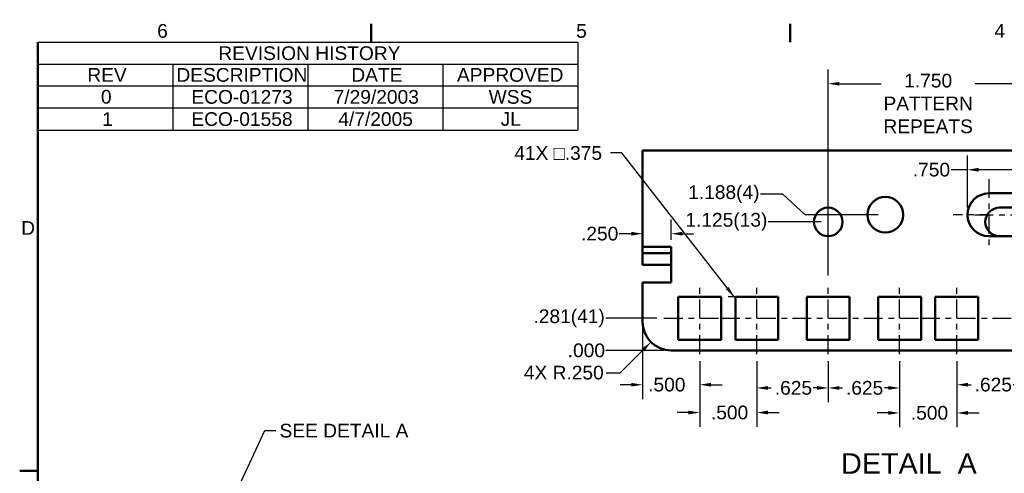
# Model space of a CAD drawing. Header units: inches. Extents: x 1 to 43, y 0.5 to 33.5.
# Tile 5 of 7: x 1.2 to 18.4, y 25.5 to 33.4. Entities that reach past the tile are written whole.
import ezdxf

# ---------------------------------------------------------------- set-up
doc = ezdxf.new("R2010")
doc.units = ezdxf.units.IN
doc.header["$LTSCALE"] = 2
doc.header["$MEASUREMENT"] = 0
doc.linetypes.add('CHAIN', pattern=[0.7087, 0.4724, -0.0591, 0.1181, -0.0591])
for name, color, linetype, lineweight in [('Border_0', 179, 'Continuous', 50), ('Border_2', 179, 'Continuous', 50), ('Center Mark(ANSI)', 179, 'Continuous', 25), ('Centerline(ANSI)', 179, 'CHAIN', 25), ('Dimensions(ANSI)', 179, 'Continuous', 25), ('Symbols(ANSI)', 179, 'Continuous', 25), ('Visible Edges(ANSI)', 179, 'Continuous', 50)]:
    doc.layers.add(name, color=color, linetype=linetype, lineweight=lineweight)
doc.styles.add('Border_1', font='arial.ttf')
doc.styles.add('Current-ANSI', font='arial.ttf')
doc.styles.add('DEFAULT-ANSI~0', font='arial.ttf')
doc.styles.add('Text Style37', font='arial.ttf')
doc.dimstyles.new('Copy of DEFAULT-ANSI', dxfattribs={"dimscale": 2, "dimtxt": 0.12, "dimasz": 0.098425, "dimexe": 0.125, "dimexo": 0.0625, "dimgap": 0.031496, "dimtad": 0, "dimtih": 1, "dimtoh": 1, "dimdec": 3, "dimrnd": 1e-08, "dimzin": 4, "dimdsep": 46, "dimtxsty": 'DEFAULT-ANSI~0', "dimcen": 0.09, "dimdle": 0.393701, "dimclrd": 250, "dimclre": 250, "dimclrt": 250, "dimadec": 0, "dimazin": 1, "dimtfac": 1, "dimtofl": 0, "dimtmove": 0, "dimatfit": 3, "dimfxl": 0, "dimtolj": 1, "dimtzin": 4, "dimlwd": 25, "dimlwe": 25, "dimarcsym": 0})
doc.dimstyles.new('Copy of DEFAULT-ANSI_Current-ANSI$7', dxfattribs={"dimscale": 2, "dimtxt": 0.120079, "dimasz": 0.098425, "dimexe": 0.125, "dimexo": 0.0625, "dimgap": 0.031496, "dimtad": 0, "dimtih": 1, "dimtoh": 1, "dimdec": 3, "dimrnd": 1e-08, "dimzin": 4, "dimdsep": 46, "dimtxsty": 'Current-ANSI', "dimcen": 0.09, "dimdle": 0.393701, "dimclrd": 179, "dimclre": 250, "dimclrt": 179, "dimadec": 0, "dimazin": 1, "dimtfac": 0.999344, "dimtofl": 0, "dimtmove": 0, "dimatfit": 3, "dimfxl": 0, "dimtolj": 1, "dimtzin": 4, "dimlwd": 25, "dimlwe": 25, "dimarcsym": 0})

# ---------------------------------------------------------------- blocks, each defined once
blk = doc.blocks.new('Borders Default Border')
at = {"layer": 'Border_0', "color": 179}
for p, q in [((3.6667, 16.5), (3.6667, 16.6601)), ((7.3333, 16.5), (7.3333, 16.6601)), ((0.75, 12.75), (0.5899, 12.75))]:
    blk.add_line(p, q, dxfattribs=at)
at = {"layer": 'Border_0', "color": 179, "flags": 128}
blk.add_lwpolyline([(0.75, 0.5), (0.75, 16.5)], dxfattribs=at)
at = {"layer": 'Border_2', "char_height": 0.1201, "attachment_point": 7, "style": 'Border_1'}
for s, insert in [('6', (1.7933, 16.538)), ('5', (5.4607, 16.538)), ('4', (9.1222, 16.54)), ('D', (0.6029, 14.815))]:
    blk.add_mtext(s, dxfattribs=dict(at, insert=insert))
blk = doc.blocks.new('*D9')
at = {"layer": 'Defpoints', "color": 0, "linetype": 'Continuous'}
for p in [(14.084, 27.543), (15.334, 27.543), (15.334, 26.949)]:
    blk.add_point(p, dxfattribs=at)
at = {"layer": 'Dimensions(ANSI)', "color": 250, "linetype": 'Continuous', "lineweight": 25}
for p, q in [((14.084, 27.418), (14.084, 26.699)), ((15.334, 27.418), (15.334, 26.699)), ((14.281, 26.949), (14.336, 26.949)), ((15.137, 26.949), (15.07, 26.949))]:
    blk.add_line(p, q, dxfattribs=at)
at = {"layer": 'Dimensions(ANSI)', "color": 250, "linetype": 'Continuous'}
for points in [[(14.281, 26.982), (14.281, 26.916), (14.084, 26.949)], [(15.137, 26.982), (15.137, 26.916), (15.334, 26.949)]]:
    blk.add_solid(points, dxfattribs=at)
at = {"layer": 'Dimensions(ANSI)', "color": 250, "linetype": 'Continuous', "lineweight": 25, "insert": (14.399, 27.071), "char_height": 0.24, "attachment_point": 1, "style": 'DEFAULT-ANSI~0'}
blk.add_mtext('\\A1;.625', dxfattribs=at)
blk = doc.blocks.new('*D10')
at = {"layer": 'Defpoints', "color": 0, "linetype": 'Continuous'}
for p in [(15.334, 27.543), (16.584, 27.543), (16.584, 26.949)]:
    blk.add_point(p, dxfattribs=at)
at = {"layer": 'Dimensions(ANSI)', "color": 250, "linetype": 'Continuous', "lineweight": 25}
for p, q in [((15.334, 27.418), (15.334, 26.699)), ((16.584, 27.418), (16.584, 26.699)), ((15.531, 26.949), (15.582, 26.949)), ((16.387, 26.949), (16.317, 26.949))]:
    blk.add_line(p, q, dxfattribs=at)
at = {"layer": 'Dimensions(ANSI)', "color": 250, "linetype": 'Continuous'}
for points in [[(15.531, 26.982), (15.531, 26.916), (15.334, 26.949)], [(16.387, 26.982), (16.387, 26.916), (16.584, 26.949)]]:
    blk.add_solid(points, dxfattribs=at)
at = {"layer": 'Dimensions(ANSI)', "color": 250, "linetype": 'Continuous', "lineweight": 25, "insert": (15.645, 27.071), "char_height": 0.24, "attachment_point": 1, "style": 'DEFAULT-ANSI~0'}
blk.add_mtext('\\A1;.625', dxfattribs=at)
blk = doc.blocks.new('*D11')
at = {"layer": 'Defpoints', "color": 0, "linetype": 'Continuous'}
for p in [(16.584, 27.543), (17.584, 27.543), (17.584, 26.511)]:
    blk.add_point(p, dxfattribs=at)
at = {"layer": 'Dimensions(ANSI)', "color": 250, "linetype": 'Continuous', "lineweight": 25}
for p, q in [((16.584, 27.418), (16.584, 26.261)), ((17.584, 27.418), (17.584, 26.261)), ((16.387, 26.511), (16.19, 26.511)), ((17.781, 26.511), (17.978, 26.511))]:
    blk.add_line(p, q, dxfattribs=at)
at = {"layer": 'Dimensions(ANSI)', "color": 250, "linetype": 'Continuous'}
for points in [[(16.387, 26.544), (16.387, 26.479), (16.584, 26.511)], [(17.781, 26.544), (17.781, 26.479), (17.584, 26.511)]]:
    blk.add_solid(points, dxfattribs=at)
at = {"layer": 'Dimensions(ANSI)', "color": 250, "linetype": 'Continuous', "lineweight": 25, "insert": (16.781, 26.634), "char_height": 0.24, "attachment_point": 1, "style": 'DEFAULT-ANSI~0'}
blk.add_mtext('\\A1;.500', dxfattribs=at)
blk = doc.blocks.new('*D12')
at = {"layer": 'Defpoints', "color": 0, "linetype": 'Continuous'}
for p in [(17.584, 27.543), (18.834, 27.543), (18.834, 27.005)]:
    blk.add_point(p, dxfattribs=at)
at = {"layer": 'Dimensions(ANSI)', "color": 250, "linetype": 'Continuous', "lineweight": 25}
for p, q in [((17.584, 27.418), (17.584, 26.755)), ((18.834, 27.418), (18.834, 26.755)), ((17.781, 27.005), (17.835, 27.005)), ((18.637, 27.005), (18.57, 27.005))]:
    blk.add_line(p, q, dxfattribs=at)
at = {"layer": 'Dimensions(ANSI)', "color": 250, "linetype": 'Continuous'}
for points in [[(17.781, 27.038), (17.781, 26.973), (17.584, 27.005)], [(18.637, 27.038), (18.637, 26.973), (18.834, 27.005)]]:
    blk.add_solid(points, dxfattribs=at)
at = {"layer": 'Dimensions(ANSI)', "color": 250, "linetype": 'Continuous', "lineweight": 25, "insert": (17.898, 27.128), "char_height": 0.24, "attachment_point": 1, "style": 'DEFAULT-ANSI~0'}
blk.add_mtext('\\A1;.625', dxfattribs=at)
blk = doc.blocks.new('*D15')
at = {"layer": 'Defpoints', "color": 0, "linetype": 'Continuous'}
for p in [(13.084, 27.543), (14.084, 27.543), (14.084, 26.518)]:
    blk.add_point(p, dxfattribs=at)
at = {"layer": 'Dimensions(ANSI)', "color": 250, "linetype": 'Continuous', "lineweight": 25}
for p, q in [((13.084, 27.418), (13.084, 26.268)), ((14.084, 27.418), (14.084, 26.268)), ((12.887, 26.518), (12.69, 26.518)), ((14.281, 26.518), (14.478, 26.518))]:
    blk.add_line(p, q, dxfattribs=at)
at = {"layer": 'Dimensions(ANSI)', "color": 250, "linetype": 'Continuous'}
for points in [[(12.887, 26.551), (12.887, 26.485), (13.084, 26.518)], [(14.281, 26.551), (14.281, 26.485), (14.084, 26.518)]]:
    blk.add_solid(points, dxfattribs=at)
at = {"layer": 'Dimensions(ANSI)', "color": 250, "linetype": 'Continuous', "lineweight": 25, "insert": (13.281, 26.64), "char_height": 0.24, "attachment_point": 1, "style": 'DEFAULT-ANSI~0'}
blk.add_mtext('\\A1;.500', dxfattribs=at)
blk = doc.blocks.new('*D16')
at = {"layer": 'Defpoints', "color": 0, "linetype": 'Continuous'}
for p in [(12.084, 28.106), (13.084, 27.543), (13.084, 27.005)]:
    blk.add_point(p, dxfattribs=at)
at = {"layer": 'Dimensions(ANSI)', "color": 250, "linetype": 'Continuous', "lineweight": 25}
for p, q in [((12.084, 27.981), (12.084, 26.755)), ((13.084, 27.418), (13.084, 26.755)), ((11.887, 27.005), (11.69, 27.005)), ((13.281, 27.005), (13.478, 27.005))]:
    blk.add_line(p, q, dxfattribs=at)
at = {"layer": 'Dimensions(ANSI)', "color": 250, "linetype": 'Continuous'}
for points in [[(11.887, 27.038), (11.887, 26.973), (12.084, 27.005)], [(13.281, 27.038), (13.281, 26.973), (13.084, 27.005)]]:
    blk.add_solid(points, dxfattribs=at)
at = {"layer": 'Dimensions(ANSI)', "color": 250, "linetype": 'Continuous', "lineweight": 25, "insert": (12.182, 27.128), "char_height": 0.24, "attachment_point": 1, "style": 'DEFAULT-ANSI~0'}
blk.add_mtext('\\A1;.500', dxfattribs=at)
blk = doc.blocks.new('*D17')
at = {"layer": 'Defpoints', "color": 0, "linetype": 'Continuous'}
for p in [(15.334, 32.275), (15.334, 28.793), (18.834, 28.793)]:
    blk.add_point(p, dxfattribs=at)
at = {"layer": 'Dimensions(ANSI)', "color": 250, "linetype": 'Continuous', "lineweight": 25}
for p, q in [((15.334, 28.918), (15.334, 32.525)), ((18.834, 28.918), (18.834, 32.525)), ((15.531, 32.275), (16.26, 32.275)), ((18.637, 32.275), (17.908, 32.275))]:
    blk.add_line(p, q, dxfattribs=at)
at = {"layer": 'Dimensions(ANSI)', "color": 250, "linetype": 'Continuous'}
for points in [[(15.531, 32.307), (15.531, 32.242), (15.334, 32.275)], [(18.637, 32.307), (18.637, 32.242), (18.834, 32.275)]]:
    blk.add_solid(points, dxfattribs=at)
at = {"layer": 'Dimensions(ANSI)', "color": 250, "linetype": 'Continuous', "lineweight": 25, "insert": (17.084, 32.449), "char_height": 0.24, "attachment_point": 2, "style": 'DEFAULT-ANSI~0'}
blk.add_mtext('\\A1;1.750{\\PPATTERN\\PREPEATS}', dxfattribs=at)
blk = doc.blocks.new('*D18')
at = {"layer": 'Defpoints', "color": 0, "linetype": 'Continuous'}
for p in [(11.443, 27.606), (12.084, 27.606), (12.584, 27.606)]:
    blk.add_point(p, dxfattribs=at)
at = {"layer": 'Dimensions(ANSI)', "color": 250, "linetype": 'Continuous', "lineweight": 25}
blk.add_line((12.459, 27.606), (11.443, 27.606), dxfattribs=at)
at = {"layer": 'Dimensions(ANSI)', "color": 250, "linetype": 'Continuous', "lineweight": 25, "insert": (10.774, 27.606), "char_height": 0.24, "attachment_point": 4, "style": 'DEFAULT-ANSI~0'}
blk.add_mtext('\\A1;.000', dxfattribs=at)
blk = doc.blocks.new('*D19')
at = {"layer": 'Defpoints', "color": 0, "linetype": 'Continuous'}
for p in [(11.443, 28.168), (12.459, 28.168), (12.084, 27.606)]:
    blk.add_point(p, dxfattribs=at)
at = {"layer": 'Dimensions(ANSI)', "color": 250, "linetype": 'Continuous', "lineweight": 25}
blk.add_line((12.334, 28.168), (11.443, 28.168), dxfattribs=at)
at = {"layer": 'Dimensions(ANSI)', "color": 250, "linetype": 'Continuous', "lineweight": 25, "insert": (10.174, 28.168), "char_height": 0.24, "attachment_point": 4, "style": 'DEFAULT-ANSI~0'}
blk.add_mtext('\\A1;.281{(41)}', dxfattribs=at)
blk = doc.blocks.new('*D20')
at = {"layer": 'Defpoints', "color": 0, "linetype": 'Continuous'}
for p in [(14.283, 29.856), (15.334, 29.856), (12.084, 27.606)]:
    blk.add_point(p, dxfattribs=at)
at = {"layer": 'Dimensions(ANSI)', "color": 250, "linetype": 'Continuous', "lineweight": 25}
blk.add_line((15.209, 29.856), (14.283, 29.856), dxfattribs=at)
at = {"layer": 'Dimensions(ANSI)', "color": 250, "linetype": 'Continuous', "lineweight": 25, "insert": (12.834, 29.856), "char_height": 0.24, "attachment_point": 4, "style": 'DEFAULT-ANSI~0'}
blk.add_mtext('\\A1;1.125{(13)}', dxfattribs=at)
blk = doc.blocks.new('*D60')
at = {"layer": 'Defpoints', "color": 0, "linetype": 'Continuous'}
for p in [(12.584, 28.106), (12.23, 27.752)]:
    blk.add_point(p, dxfattribs=at)
at = {"layer": 'Dimensions(ANSI)', "color": 250, "linetype": 'Continuous', "lineweight": 25}
for p, q in [((11.693, 27.215), (12.091, 27.613)), ((11.447, 27.215), (11.693, 27.215))]:
    blk.add_line(p, q, dxfattribs=at)
at = {"layer": 'Dimensions(ANSI)', "color": 250, "linetype": 'Continuous'}
blk.add_solid([(12.068, 27.636), (12.114, 27.59), (12.23, 27.752)], dxfattribs=at)
at = {"layer": 'Dimensions(ANSI)', "color": 250, "linetype": 'Continuous', "lineweight": 25, "insert": (10.006, 27.338), "char_height": 0.24, "attachment_point": 1, "style": 'DEFAULT-ANSI~0'}
blk.add_mtext('\\A1;{4X }R.250', dxfattribs=at)
blk = doc.blocks.new('REVISION HISTORY')
at = {"layer": 'Symbols(ANSI)', "color": 18, "lineweight": 25}
for p, q in [((0.75, 16.5), (5.4744, 16.5)), ((0.75, 16.5), (0.75, 16.3098)), ((5.4744, 16.5), (5.4744, 16.3098)), ((0.75, 16.3098), (5.4744, 16.3098)), ((0.75, 16.3098), (0.75, 16.1197)), ((1.9311, 16.3098), (1.9311, 16.1197)), ((3.1122, 16.3098), (3.1122, 16.1197)), ((4.2933, 16.3098), (4.2933, 16.1197)), ((5.4744, 16.3098), (5.4744, 16.1197)), ((0.75, 16.1197), (5.4744, 16.1197)), ((0.75, 16.1197), (0.75, 15.7312)), ((1.9311, 16.1197), (1.9311, 15.7312)), ((3.1122, 16.1197), (3.1122, 15.7312)), ((4.2933, 16.1197), (4.2933, 15.7312)), ((5.4744, 16.1197), (5.4744, 15.7312)), ((0.75, 15.9254), (5.4744, 15.9254)), ((0.75, 15.7312), (5.4744, 15.7312))]:
    blk.add_line(p, q, dxfattribs=at)
at = {"layer": 'Symbols(ANSI)', "color": 179, "attachment_point": 7, "style": 'Border_1'}
for s, insert, char_height in [('REVISION HISTORY', (2.3289, 16.3428), 0.120079), ('REV', (1.1819, 16.1547), 0.12008), ('DESCRIPTION', (1.9618, 16.1527), 0.120079), ('DATE', (3.4925, 16.1547), 0.12008), ('APPROVED', (4.4174, 16.1527), 0.12008), ('0', (1.3012, 15.9613), 0.1201), ('ECO-01273', (2.0927, 15.9604), 0.12008), ('7/29/2003', (3.3381, 15.9605), 0.12008), ('WSS', (4.6949, 15.9604), 0.12008), ('1', (1.313, 15.768), 0.1201), ('ECO-01558', (2.0927, 15.7662), 0.12008), ('4/7/2005', (3.3786, 15.7663), 0.12008), ('JL', (4.8, 15.7673), 0.12008)]:
    blk.add_mtext(s, dxfattribs=dict(at, insert=insert, char_height=char_height))
blk = doc.blocks.new('*D77')
at = {"layer": 'Defpoints', "color": 0, "linetype": 'Continuous'}
for p in [(14.146, 30.34), (16.334, 29.981), (12.084, 27.606)]:
    blk.add_point(p, dxfattribs=at)
at = {"layer": 'Dimensions(ANSI)', "color": 250, "linetype": 'Continuous', "lineweight": 25}
for p, q in [((14.539, 30.34), (14.146, 30.34)), ((14.933, 29.981), (14.539, 30.34)), ((16.209, 29.981), (14.933, 29.981))]:
    blk.add_line(p, q, dxfattribs=at)
at = {"layer": 'Dimensions(ANSI)', "color": 250, "linetype": 'Continuous', "lineweight": 25, "insert": (12.883, 30.34), "char_height": 0.24, "attachment_point": 4, "style": 'DEFAULT-ANSI~0'}
blk.add_mtext('\\A1;1.188{(4)}', dxfattribs=at)
blk = doc.blocks.new('*D78')
at = {"layer": 'Defpoints', "color": 0, "linetype": 'Continuous'}
for p in [(19.271, 30.768), (17.771, 29.981), (19.271, 29.981)]:
    blk.add_point(p, dxfattribs=at)
at = {"layer": 'Dimensions(ANSI)', "color": 250, "linetype": 'Continuous', "lineweight": 25}
for p, q in [((17.771, 30.106), (17.771, 31.018)), ((19.271, 30.106), (19.271, 31.018)), ((17.771, 30.768), (17.484, 30.768)), ((19.075, 30.768), (17.968, 30.768))]:
    blk.add_line(p, q, dxfattribs=at)
at = {"layer": 'Dimensions(ANSI)', "color": 250, "linetype": 'Continuous'}
for points in [[(17.968, 30.801), (17.968, 30.735), (17.771, 30.768)], [(19.075, 30.801), (19.075, 30.735), (19.271, 30.768)]]:
    blk.add_solid(points, dxfattribs=at)
at = {"layer": 'Dimensions(ANSI)', "color": 250, "linetype": 'Continuous', "lineweight": 25, "insert": (16.815, 30.891), "char_height": 0.24, "attachment_point": 1, "style": 'DEFAULT-ANSI~0'}
blk.add_mtext('\\A1;.750', dxfattribs=at)
blk = doc.blocks.new('*D91')
at = {"layer": 'Defpoints', "color": 0, "linetype": 'Continuous'}
for p in [(12.084, 29.649), (12.084, 29.644), (12.584, 29.418)]:
    blk.add_point(p, dxfattribs=at)
at = {"layer": 'Dimensions(ANSI)', "color": 250, "linetype": 'Continuous', "lineweight": 25}
for p, q in [((12.584, 29.543), (12.584, 29.899)), ((11.887, 29.649), (11.676, 29.649)), ((12.781, 29.649), (12.978, 29.649))]:
    blk.add_line(p, q, dxfattribs=at)
at = {"layer": 'Dimensions(ANSI)', "color": 250, "linetype": 'Continuous'}
for points in [[(11.887, 29.682), (11.887, 29.616), (12.084, 29.649)], [(12.781, 29.682), (12.781, 29.616), (12.584, 29.649)]]:
    blk.add_solid(points, dxfattribs=at)
at = {"layer": 'Dimensions(ANSI)', "color": 250, "linetype": 'Continuous', "lineweight": 25, "insert": (11.007, 29.771), "char_height": 0.24, "attachment_point": 1, "style": 'DEFAULT-ANSI~0'}
blk.add_mtext('\\A1;.250', dxfattribs=at)

msp = doc.modelspace()

# ---------------------------------------------------------------- linework, layer by layer
at = {"layer": 'Center Mark(ANSI)', "linetype": 'CHAIN', "ltscale": 0.347322}
msp.add_line((18.1465, 30.6062), (18.1465, 29.3554), dxfattribs=at)
at = {"layer": 'Center Mark(ANSI)', "linetype": 'CHAIN', "ltscale": 0.173611}
msp.add_line((18.1465, 29.9808), (17.5211, 29.9808), dxfattribs=at)
at = {"layer": 'Centerline(ANSI)', "linetype": 'CHAIN', "ltscale": 0.347103}
for p, q in [((17.8965, 29.9808), (19.1465, 29.9808)), ((13.084, 27.5428), (13.084, 28.7928)), ((14.084, 27.5428), (14.084, 28.7928)), ((15.334, 27.5428), (15.334, 28.7928)), ((16.584, 27.5428), (16.584, 28.7928)), ((17.584, 27.5428), (17.584, 28.7928)), ((12.459, 28.1678), (13.709, 28.1678)), ((13.459, 28.1678), (14.709, 28.1678)), ((14.709, 28.1678), (15.959, 28.1678)), ((15.959, 28.1678), (17.209, 28.1678)), ((16.959, 28.1678), (18.209, 28.1678)), ((18.209, 28.1678), (19.459, 28.1678))]:
    msp.add_line(p, q, dxfattribs=at)
at = {"layer": 'Symbols(ANSI)', "color": 179, "linetype": 'Continuous', "lineweight": 25}
msp.add_line((13.9372, 28.5428), (13.584, 28.5428), dxfattribs=at)
at = {"layer": 'Visible Edges(ANSI)'}
for p, q in [((12.084, 31.1058), (21.5536, 31.1058)), ((12.084, 30.8458), (12.084, 31.1058)), ((12.084, 30.8458), (12.084, 29.4178)), ((18.1465, 30.3558), (18.8965, 30.3558)), ((18.334, 30.1058), (18.834, 30.1058)), ((18.8965, 29.6058), (18.1465, 29.6058)), ((12.084, 29.4178), (12.584, 29.4178)), ((12.084, 29.3658), (12.084, 29.4178)), ((12.084, 29.3658), (12.084, 29.3058)), ((12.084, 29.3058), (12.584, 29.3058)), ((12.084, 29.3058), (12.084, 29.1058)), ((12.584, 29.4178), (12.584, 28.7928)), ((12.584, 29.1058), (12.084, 29.1058)), ((12.084, 28.7928), (12.084, 28.1058)), ((12.584, 28.7928), (12.084, 28.7928)), ((12.709, 28.5428), (13.459, 28.5428)), ((12.709, 27.7928), (12.709, 28.5428)), ((13.459, 28.5428), (13.459, 27.7928)), ((13.709, 28.5428), (14.459, 28.5428)), ((13.709, 27.7928), (13.709, 28.5428)), ((14.459, 28.5428), (14.459, 27.7928)), ((14.959, 28.5428), (15.709, 28.5428)), ((14.959, 27.7928), (14.959, 28.5428)), ((15.709, 28.5428), (15.709, 27.7928)), ((16.209, 28.5428), (16.959, 28.5428)), ((16.209, 27.7928), (16.209, 28.5428)), ((16.959, 28.5428), (16.959, 27.7928)), ((17.209, 28.5428), (17.959, 28.5428)), ((17.209, 27.7928), (17.209, 28.5428)), ((17.959, 28.5428), (17.959, 27.7928)), ((13.459, 27.7928), (12.709, 27.7928)), ((14.459, 27.7928), (13.709, 27.7928)), ((15.709, 27.7928), (14.959, 27.7928)), ((16.959, 27.7928), (16.209, 27.7928)), ((17.959, 27.7928), (17.209, 27.7928)), ((12.584, 27.6058), (21.7424, 27.6058))]:
    msp.add_line(p, q, dxfattribs=at)
for centre, radius in [((16.334, 29.9808), 0.3125), ((15.334, 29.8558), 0.25)]:
    msp.add_circle(centre, radius, dxfattribs=at)
for centre, radius, start in [((18.1465, 29.9808), 0.375, 90), ((18.334, 29.8558), 0.25, 90), ((12.584, 28.1058), 0.5, 180)]:
    msp.add_arc(centre, radius, start, 270, dxfattribs=at)

# ---------------------------------------------------------------- block references
at = {"xscale": 2, "yscale": 2, "zscale": 2}
msp.add_blockref('Borders Default Border', (0, 0), dxfattribs=at)
at = {"layer": 'Symbols(ANSI)', "xscale": 2, "yscale": 2, "zscale": 2}
msp.add_blockref('REVISION HISTORY', (0, 0), dxfattribs=at)

# ---------------------------------------------------------------- texts
at = {"layer": 'Symbols(ANSI)', "color": 179, "char_height": 0.240157, "attachment_point": 1, "style": 'Current-ANSI'}
for s, insert, width in [('{41X \\fAIGDT|b0|i0;\\H0.2402;o\\fArial|b0|i0;\\H0.2402;.375}', (9.838, 31.1821), 1.622861), ('{SEE DETAIL A}', (5.7289, 26.3224), 2.257517)]:
    msp.add_mtext(s, dxfattribs=dict(at, insert=insert, width=width))
at = {"layer": 'Symbols(ANSI)', "color": 250, "insert": (15.5596, 25.4465), "char_height": 0.36, "attachment_point": 7, "style": 'Text Style37'}
msp.add_mtext('DETAIL  A', dxfattribs=at)

# ---------------------------------------------------------------- dimensions: what is measured, and where the dimension line sits
at = {"layer": 'Dimensions(ANSI)', "color": 250, "linetype": 'Continuous', "lineweight": 25}
dim = msp.add_linear_dim(base=(15.334, 32.2746), p1=(18.834, 28.7928), p2=(15.334, 28.7928), text='<>{\\PPATTERN\\PREPEATS}', dimstyle='Copy of DEFAULT-ANSI', override={"dimtih": 0, "dimtoh": 0, "dimdec": 3, "dimlfac": 0.5, "dimtp": 0, "dimtm": 0, "dimtdec": 2, "dimatfit": 1, "dimtvp": -0.333333}, dxfattribs=at)
dim.commit()
dim.dimension.update_dxf_attribs({"geometry": '*D17', "text_midpoint": (17.084, 32.2746), "dimtype": 160})
for base, p1, p2, override, picture, middle in [((19.2715, 30.7682), (17.7715, 29.9808), (19.2715, 29.9808), {"dimtih": 0, "dimtoh": 0, "dimdec": 3, "dimlfac": 0.5, "dimtp": 0, "dimtm": 0, "dimtdec": 2, "dimatfit": 2}, '*D78', (17.1184, 30.7682)), ((12.084, 29.6487), (12.584, 29.4178), (12.084, 29.6444), {"dimtih": 0, "dimtoh": 0, "dimdec": 3, "dimlfac": 0.5, "dimse2": 1, "dimtp": 0, "dimtm": 0, "dimtdec": 2, "dimatfit": 1}, '*D91', (11.3102, 29.6487)), ((13.084, 27.0054), (12.084, 28.1058), (13.084, 27.5428), {"dimtih": 0, "dimtoh": 0, "dimdec": 3, "dimlfac": 0.5, "dimtp": 0, "dimtm": 0, "dimtdec": 2, "dimatfit": 1}, '*D16', (12.4851, 27.0054)), ((15.334, 26.9489), (14.084, 27.5428), (15.334, 27.5428), {"dimtih": 0, "dimtoh": 0, "dimdec": 3, "dimlfac": 0.5, "dimtp": 0, "dimtm": 0, "dimtdec": 2, "dimatfit": 1}, '*D9', (14.7029, 26.9489)), ((16.584, 26.9489), (15.334, 27.5428), (16.584, 27.5428), {"dimtih": 0, "dimtoh": 0, "dimdec": 3, "dimlfac": 0.5, "dimtp": 0, "dimtm": 0, "dimtdec": 2, "dimatfit": 1}, '*D10', (15.9498, 26.9489)), ((17.584, 26.5114), (16.584, 27.5428), (17.584, 27.5428), {"dimtih": 0, "dimtoh": 0, "dimdec": 3, "dimlfac": 0.5, "dimtp": 0, "dimtm": 0, "dimtdec": 2, "dimatfit": 1}, '*D11', (17.084, 26.5114))]:
    dim = msp.add_linear_dim(base=base, p1=p1, p2=p2, angle=180, dimstyle='Copy of DEFAULT-ANSI', override=override, dxfattribs=at)
    dim.commit()
    dim.dimension.update_dxf_attribs({"geometry": picture, "text_midpoint": middle, "dimtype": 160})
for feature_location, offset, origin, text, picture, middle in [((16.3339876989, 29.9808423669), (-2.1883312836, 0.3590297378), (12.0839876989, 27.6058423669), '<>{(4)}', '*D77', (13.4825824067, 30.3398721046)), ((15.334, 29.8558), (-1.0508, 0), (12.084, 27.6058), '<>{(13)}', '*D20', (13.5269, 29.8558)), ((12.459, 28.1678), (-1.0163, 0), (12.084, 27.6058), '<>{(41)}', '*D19', (10.7766, 28.1678))]:
    dim = msp.add_ordinate_dim(feature_location=feature_location, offset=offset, dtype=0, origin=origin, text=text, dimstyle='Copy of DEFAULT-ANSI', override={"dimtad": 0, "dimdec": 3, "dimlfac": 0.5, "dimtp": 0, "dimtm": 0, "dimtdec": 2}, dxfattribs=at)
    dim.commit()
    dim.dimension.update_dxf_attribs({"geometry": picture, "text_midpoint": middle})
dim = msp.add_radius_dim(center=(12.584, 28.1058), mpoint=(12.2304, 27.7523), text='{4X }<>', dimstyle='Copy of DEFAULT-ANSI', override={"dimdec": 3, "dimlfac": 0.5, "dimcen": 0, "dimtp": 0, "dimtm": 0, "dimtdec": 2}, dxfattribs=at)
dim.commit()
dim.dimension.update_dxf_attribs({"geometry": '*D60', "text_midpoint": (10.6949, 27.2153), "dimtype": 164})
dim = msp.add_ordinate_dim(feature_location=(12.5839876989, 27.6058423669), offset=(-1.1412664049, 0), dtype=0, origin=(12.0839876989, 27.6058423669), dimstyle='Copy of DEFAULT-ANSI', override={"dimtad": 0, "dimdec": 3, "dimlfac": 0.5, "dimtp": 0, "dimtm": 0, "dimtdec": 2}, dxfattribs=at)
dim.commit()
dim.dimension.update_dxf_attribs({"geometry": '*D18', "text_midpoint": (11.0767005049, 27.6058423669)})
for base, p1, p2, picture, middle in [((14.084, 26.5178), (13.084, 27.5428), (14.084, 27.5428), '*D15', (13.584, 26.5178)), ((18.834, 27.0054), (17.584, 27.5428), (18.834, 27.5428), '*D12', (18.2025, 27.0054))]:
    dim = msp.add_linear_dim(base=base, p1=p1, p2=p2, dimstyle='Copy of DEFAULT-ANSI', override={"dimtih": 0, "dimtoh": 0, "dimdec": 3, "dimlfac": 0.5, "dimtp": 0, "dimtm": 0, "dimtdec": 2, "dimatfit": 1}, dxfattribs=at)
    dim.commit()
    dim.dimension.update_dxf_attribs({"geometry": picture, "text_midpoint": middle, "dimtype": 160})

# ---------------------------------------------------------------- leaders
at = {"layer": 'Symbols(ANSI)', "color": 179, "linetype": 'Continuous', "lineweight": 25, "annotation_type": 0, "has_hookline": 1}
for points, hookline_direction, text_width in [([(13.6872, 28.5428), (11.7207, 31.062), (11.5238, 31.062)], 1, 1.6136), ([(4.233, 23.5342), (5.4691, 26.2023), (5.6659, 26.2023)], 0, 2.2415)]:
    msp.add_leader(points, dimstyle='Copy of DEFAULT-ANSI_Current-ANSI$7', override={"dimtad": 0}, dxfattribs=dict(at, hookline_direction=hookline_direction, text_width=text_width))

doc.saveas('drawing.dxf')
